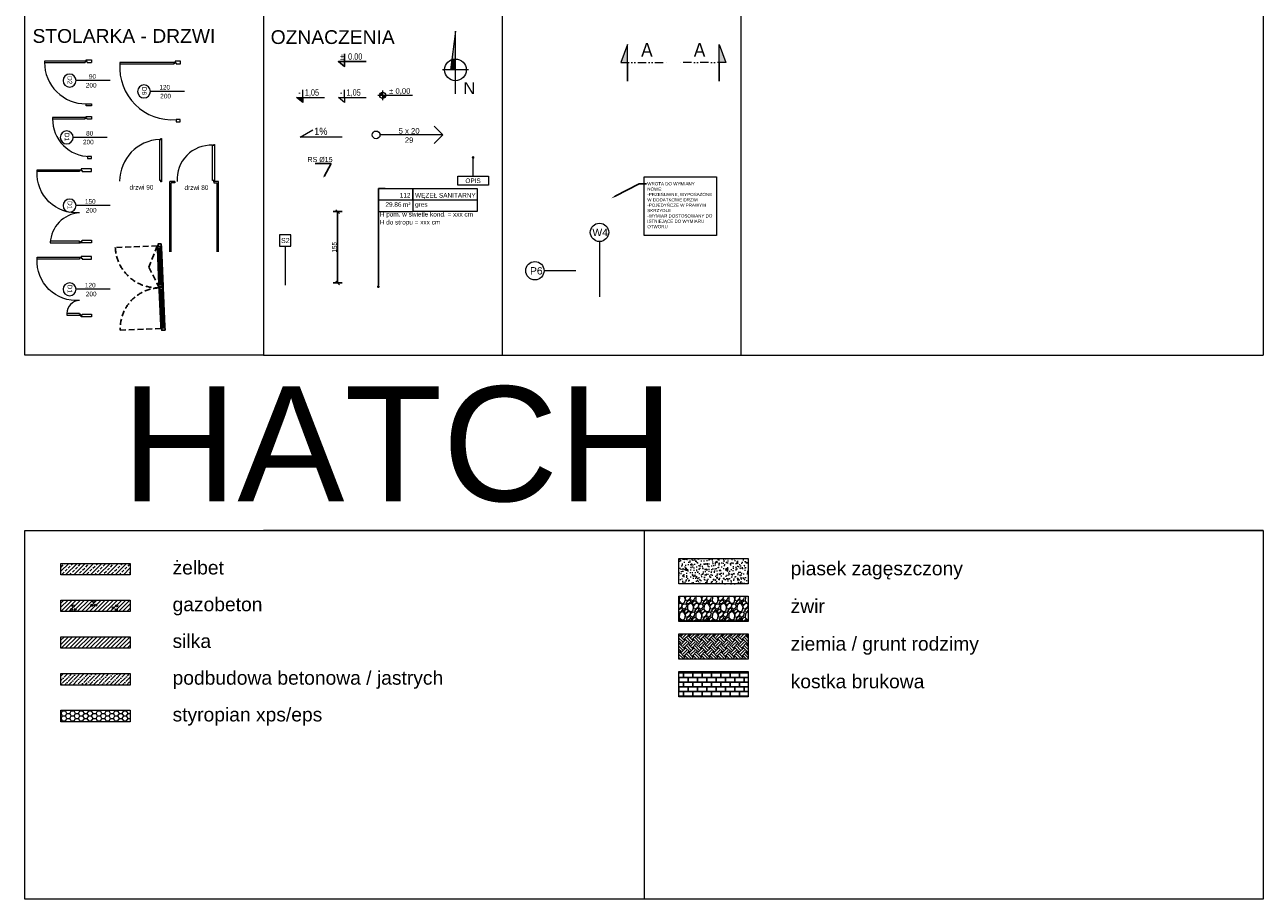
# Model space of a CAD drawing. Header units: millimetres. Extents: x -2720 to 125583, y -8970 to 34912.
# Tile 7 of 105: x -502 to 2195, y -2127 to -223. Entities that reach past the tile are written whole.
import ezdxf
from ezdxf import colors
from ezdxf.entities.mleader import LeaderData, LeaderLine
from ezdxf.enums import TextEntityAlignment as Align
from ezdxf.math import Vec2, Vec3

# ---------------------------------------------------------------- set-up
doc = ezdxf.new("R2010")
doc.units = ezdxf.units.MM
doc.linetypes.add('1KS_2KP-50', pattern=[37.05, 12, 6, -6.35, 0, -6.35, 0, -6.35])
doc.linetypes.add('DASHED', pattern=[19.05, 12.7, -6.35])
for name, color, linetype in [('A.ST.WI3', 4, 'Continuous'), ('A.ST.WI4', 8, 'DASHED'), ('A.ST.WI5', 5, 'Continuous')]:
    doc.layers.add(name, color=color, linetype=linetype)
doc.layers.add('A_HATCH', color=7, linetype='Continuous', lineweight=5, true_color=0x999999)
for name, color, linetype, lineweight in [('A_LINIA PRZEKROJOWA', 223, '1KS_2KP-50', 15), ('A_OPISY', 40, 'Continuous', 9), ('A_WIDOK', 141, 'Continuous', 13)]:
    doc.layers.add(name, color=color, linetype=linetype, lineweight=lineweight)
doc.styles.add('APLUS', font='arial.ttf', dxfattribs={"width": 0.6})
doc.styles.add('ARIAL', font='arial.ttf')
doc.styles.add('DEMIURG_100_etykiety', font='arial.ttf', dxfattribs={"width": 0.9, "height": 30})
doc.styles.add('MPP_opisy_1-100', font='romans.shx', dxfattribs={"width": 0.6, "height": 25})
doc.styles.get("Standard").update_dxf_attribs({"font": 'arial.ttf'})
doc.styles.add('Tytuł', font='arial.ttf', dxfattribs={"height": 100})
doc.dimstyles.new('1 do 100', dxfattribs={"dimtxt": 10, "dimasz": 8, "dimexe": 10, "dimexo": 10, "dimgap": 2, "dimtad": 1, "dimdec": 0, "dimtxsty": 'Standard', "dimblk": 'OBLIQUE', "dimcen": 2.5, "dimadec": 0, "dimazin": 0, "dimtfac": 1, "dimtdec": 0, "dimtmove": 0, "dimatfit": 3, "dimldrblk": 'OBLIQUE', "dimfxl": 10, "dimfxlon": 1, "dimarcsym": 0})
pattern_1 = [(45, (-3106.172, -2431.7614), (-4.490128, 4.490128), [])]

# ---------------------------------------------------------------- blocks, each defined once
blk = doc.blocks.new('linia przekroju')
at = {"linetype": 'Continuous', "lineweight": 5}
h = blk.add_hatch(color=256, dxfattribs=at)
h.dxf.hatch_style = 1
h.paths.add_polyline_path([(0, -40.5), (0, 39.3), (14.4, 0), (0, 0)])
at = {"linetype": 'Continuous'}
blk.add_lwpolyline([(0, -40.5), (0, 39.3), (14.4, 0), (0, 0)], close=True, dxfattribs=at)
blk.add_lwpolyline([(14.4, 0), (-87.6, -0.1)])
at = {"linetype": 'Continuous', "style": 'DEMIURG_100_etykiety', "width": 0.9, "flags": 8}
blk.add_attdef('NR_PRZEKROJU', (-55.1, 12.6), '', height=30, dxfattribs=at)
blk = doc.blocks.new('*U8')
blk.add_hatch(color=256).paths.add_polyline_path([(0, 0.153), (-0.198, 0.153), (0, 0)])
blk.add_line((0, 0.153), (0, 0.4))
blk.add_lwpolyline([(0, 0.153), (0, 0), (-0.198, 0.153), (0.685, 0.153)])
at = {"style": 'APLUS', "width": 0.8}
blk.add_attdef('%%P_0.00', text='', height=0.2, dxfattribs=at).set_placement((-0.146, 0.153), align=Align.BOTTOM_LEFT)
blk = doc.blocks.new('*U28')
h = blk.add_hatch(color=256)
h.dxf.hatch_style = 1
edge = h.paths.add_edge_path()
edge.add_arc((0, 8.6), 3, 540, 900)
blk.add_line((0, -32), (0, 8.6))
blk.add_lwpolyline([(-33.3, -32), (33.2, -32), (33.2, -51.6), (-33.3, -51.6)], close=True)
blk.add_attdef('NAZWA_ŚCIANY', text='', height=10).set_placement((0, -42.1), align=Align.MIDDLE)
blk = doc.blocks.new('_Oblique')
at = {"color": 0, "linetype": 'ByBlock', "lineweight": -2}
blk.add_line((-0.5, -0.5), (0.5, 0.5), dxfattribs=at)
blk = doc.blocks.new('*D9')
at = {"layer": 'A_OPISY', "color": 0, "lineweight": -2, "transparency": 16777216}
for p, q in [((189.1, -629.7), (169.1, -629.7)), ((179.1, -629.7), (179.1, -785.1)), ((189.1, -785.1), (169.1, -785.1))]:
    blk.add_line(p, q, dxfattribs=at)
at = {"layer": 'Defpoints', "color": 0, "transparency": 16777216}
for p in [(213.8, -629.7), (179.1, -785.1), (221.7, -785.1)]:
    blk.add_point(p, dxfattribs=at)
at = {"layer": 'A_OPISY', "color": 0, "lineweight": -2, "transparency": 16777216, "xscale": 8, "yscale": 8, "zscale": 8}
for p, rotation in [((179.1, -629.7), 90), ((179.1, -785.1), 270)]:
    blk.add_blockref('_Oblique', p, dxfattribs=dict(at, rotation=rotation))
at = {"layer": 'A_OPISY', "color": 0, "transparency": 16777216, "insert": (172, -707.4), "char_height": 10, "attachment_point": 5, "rotation": 90}
blk.add_mtext('155', dxfattribs=at)
blk = doc.blocks.new('mpp_pochylnia1')
at = {"layer": 'A_OPISY'}
blk.add_lwpolyline([(82.5, 0), (-9.2, 0), (18.8, 16.2)], dxfattribs=at)
blk.add_lwpolyline([(82.5, 0), (-9.2, 0), (18.8, 16.2)], dxfattribs=at)
at = {"layer": 'A_OPISY', "style": 'MPP_opisy_1-100', "width": 0.6}
blk.add_attdef('%', (23.4, 4.7), '', height=25, dxfattribs=at)
blk = doc.blocks.new('*U10')
blk.add_line((0, 0.153), (0, 0.4))
blk.add_lwpolyline([(0, 0.153), (0, 0), (-0.198, 0.153), (0.685, 0.153)])
at = {"style": 'APLUS', "width": 0.8}
blk.add_attdef('%%P_0.00', text='', height=0.2, dxfattribs=at).set_placement((-0.146, 0.153), align=Align.BOTTOM_LEFT)
blk = doc.blocks.new('*U592')
at = {"color": 0}
for p, q in [((-2.6, -4.4), (-4.1, -4.4)), ((-4.1, -4.4), (-4.1, -6)), ((0, -4), (-2, -4)), ((0, -6), (0, -4))]:
    blk.add_line(p, q, dxfattribs=at)
for points in [[(-2, -4), (-2, 0), (10, 0), (10, -6)], [(-2.6, -2.9), (-92.6, -2.9), (-92.6, -6), (-4.1, -6)], [(-2.6, -4.4), (-2.6, -2.9)], [(0, -6), (10, -6)], [(10, -100.7), (-2, -100.7), (-2, -96), (10, -96), (10, -100.7)]]:
    blk.add_lwpolyline(points, dxfattribs=at)
blk.add_arc((-2.6, -6), 90, 179.9989, 270.3548, dxfattribs=at)
blk = doc.blocks.new('WARTOŚĆ')
at = {"layer": 'A_OPISY', "color": 144}
blk.add_line((0, 0), (0, 74), dxfattribs=at)
blk.add_circle((0, 88.1), 14.1, dxfattribs=at)
blk.add_attdef('OZ', (-10, 82.4), '', height=10, dxfattribs=at)
for tag, p in [('S', (-4, 32.6)), ('H', (15.1, 32.6))]:
    blk.add_attdef(tag, p, '', height=10, rotation=90, dxfattribs=at)
blk = doc.blocks.new('*U74')
for p, q in [((-2.5, 2.1), (-2.5, 78.9)), ((-2.5, 78.9), (0, 78.9)), ((0, 78.9), (0, 80.9)), ((0, 80.9), (1.4, 80.9)), ((1.4, 80.9), (1.4, 1.4)), ((0, 2.1), (-2.5, 2.1)), ((-1.3, 0.7), (2.7, 0.7)), ((0, 1.4), (0, 2.1)), ((1.4, 1.4), (0, 1.4)), ((1.4, 1.4), (0, 1.4)), ((0.7, -1.3), (0.7, 2.7))]:
    blk.add_line(p, q)
blk.add_circle((0.7, 0.7), 0.698)
blk.add_arc((-6.2, 5.1), 73.9, 87.1013, 183.9321)
blk = doc.blocks.new('*U71')
for points in [[(98882.7, -13884.5), (98877.1, -13884.5), (98877.1, -13907), (98880.8, -13907), (98880.8, -13905.2), (98882.7, -13905.2)], [(99032.7, -13884.5), (99038.3, -13884.5), (99038.3, -13907), (99034.6, -13907), (99034.6, -13905.2), (99032.7, -13905.2)], [(98880.8, -13908.9), (98880.8, -13908.9), (98880.8, -13910.7), (98882.7, -13910.7), (98882.7, -14003.2), (98878.9, -14003.2), (98878.9, -13908.9)], [(99036.4, -13908.9), (99036.4, -13908.9), (99036.4, -13910.7), (99034.6, -13910.7), (99034.6, -13974.7), (99038.3, -13974.7), (99038.3, -13908.9)]]:
    blk.add_lwpolyline(points, close=True)
for points in [[(98972.7, -13911, -0.456519), (98882.7, -14003.2)], [(98972.7, -13911, 0.381137), (99038.3, -13974.7)]]:
    blk.add_lwpolyline(points, format="xyb")
blk = doc.blocks.new('schody strzałka1')
at = {"layer": 'A_OPISY'}
for q in [(-136.6, 0), (-18.5, 18.8), (-18.5, -18.8)]:
    blk.add_line((0, 0), q, dxfattribs=at)
blk.add_circle((-145, 0), 8.43, dxfattribs=at)
blk = doc.blocks.new('*U27')
at = {"lineweight": 5}
for p, q in [((-75, -25), (-75, 25)), ((-75, 25), (0, 25)), ((0, 0), (0, 25)), ((0, 25), (140, 25)), ((140, 25), (140, -25)), ((-75, -25), (0, -25)), ((140, -25), (0, -25))]:
    blk.add_line(p, q, dxfattribs=at)
at = {"lineweight": 5, "ltscale": 18.5}
for p, q in [((-75, 0), (140, 0)), ((0, 25), (0, -25))]:
    blk.add_line(p, q, dxfattribs=at)
at = {"lineweight": 5, "ltscale": 18.5, "insert": (-5, -10.4), "char_height": 10, "attachment_point": 6, "style": 'ARIAL'}
blk.add_mtext('\\A1;m²', dxfattribs=at)
at = {"lineweight": 5, "style": 'ARIAL'}
blk.add_attdef('1NR', text='', height=10, dxfattribs=at).set_placement((-5, 5), align=Align.RIGHT)
blk.add_attdef('2POM', (5, 5), '', height=10, dxfattribs=at)
blk.add_attdef('4PL2', text='', height=10, dxfattribs=at).set_placement((-24.6, -5), align=Align.TOP_RIGHT)
blk.add_attdef('3POS', text='', height=10, dxfattribs=at).set_placement((5, -5), align=Align.TOP_LEFT)
blk = doc.blocks.new('_Dot')
at = {"color": 0, "linetype": 'ByBlock', "lineweight": -2}
blk.add_line((-0.5, 0), (-1, 0), dxfattribs=at)
at = {"color": 0, "linetype": 'ByBlock', "const_width": 0.5}
blk.add_lwpolyline([(-0.25, 0, 1), (0.25, 0, 1)], format="xyb", close=True, dxfattribs=at)
blk = doc.blocks.new('gazo bet')
at = {"layer": 'A_HATCH'}
for centre in [(-1.31, -0.02), (0.56, 0.99), (0.58, -0.99)]:
    blk.add_circle(centre, 0.559, dxfattribs=at)
blk = doc.blocks.new('*U69')
for points in [[(-12, 0), (0, 0), (0, -6), (-10, -6), (-10, -4), (-12, -4)], [(0, -87), (-9.3, -87), (-9.3, -91.7), (0, -91.7)]]:
    blk.add_lwpolyline(points, close=True)
blk.add_lwpolyline([(-14.1, -5.1), (-14.1, -3.5), (-12.6, -3.5), (-12.6, -1.9), (-85.1, -1.9), (-85.1, -5.1), (-14.1, -5.1)])
at = {"lineweight": 13}
blk.add_arc((-4, -6), 81, 179.3385, 269.9973, dxfattribs=at)
blk = doc.blocks.new('drzwi 120')
for points in [[(0, -5.6), (0, 0), (-22.5, 0), (-22.5, -3.8), (-20.6, -3.8), (-20.6, -5.6)], [(-24.3, -3.7), (-24.3, -3.7), (-26.2, -3.7), (-26.2, -5.6), (-118.7, -5.6), (-118.7, -1.8), (-24.3, -1.8)], [(-24.3, -125.6), (-24.3, -125.6), (-26.2, -125.6), (-26.2, -123.8), (-54.3, -123.8), (-54.3, -127.5), (-24.3, -127.5)], [(0, -125.6), (0, -131.2), (-22.5, -131.2), (-22.5, -127.5), (-20.6, -127.5), (-20.6, -125.6)]]:
    blk.add_lwpolyline(points, close=True)
for points in [[(-26.4, -95.6, -0.456519), (-118.7, -5.6)], [(-26.4, -95.6, 0.387979), (-54.3, -123.8)]]:
    blk.add_lwpolyline(points, format="xyb")
blk = doc.blocks.new('*U73')
for points in [[(0, 0), (0, -12), (4, -12), (4, -10), (6, -10), (6, 0)], [(4.4, -12.6), (2.9, -12.6), (2.9, -132.6), (6, -132.6), (6, -14.1), (4.4, -14.1)], [(127.3, -0.8), (127.3, -10.1), (132, -10.1), (132, -0.8)]]:
    blk.add_lwpolyline(points, close=True)
blk.add_arc((13.6, -18.7), 114.1, 266.1809, 4.323)
blk = doc.blocks.new('*U76')
for p, q in [((-3.2, 1.4), (-3.3, 91)), ((-3.3, 91), (-0.8, 91)), ((-0.8, 91), (-0.8, 93)), ((-0.8, 93), (0.6, 93)), ((0.6, 93), (0.7, 0.7)), ((-0.7, 1.4), (-3.2, 1.4)), ((-2, 0), (2, 0)), ((-0.7, 0.7), (-0.7, 1.4)), ((0.7, 0.7), (-0.7, 0.7)), ((0.7, 0.7), (-0.7, 0.7)), ((0, -2), (0, 2))]:
    blk.add_line(p, q)
blk.add_circle((0, 0), 0.698)
blk.add_arc((0.3, 0), 91, 92.2948, 180)
blk = doc.blocks.new('ok-ramiak2')
at = {"layer": 'A.ST.WI3'}
for points in [[(-5.7, -4.7), (-5.2, -7), (1.3, -7), (1.3, -2), (-0.4, -2), (-0.4, 0), (-5.2, 0), (-5.2, 0), (-5.7, -2.3), (-3.7, -2.3), (-3.7, -4.7)], [(8.3, -4.7), (7.8, -7), (1.8, -7), (1.8, -2), (0, -2), (0, 0), (7.8, 0), (7.8, 0), (8.3, -2.3), (6.3, -2.3), (6.3, -4.7)], [(3.8, -7), (3.3, -9), (-0.7, -9), (-1.2, -7)]]:
    blk.add_lwpolyline(points, close=True, dxfattribs=at)
blk.add_lwpolyline([(1.3, -3.5), (1.3, -5.5)], dxfattribs=at)
blk = doc.blocks.new('ok-ramiak1')
at = {"layer": 'A.ST.WI3'}
blk.add_lwpolyline([(0, 0), (8, 0), (8, 2), (5.3, 2), (5.3, 7), (0, 7), (0, 0)], dxfattribs=at)
blk.add_lwpolyline([(11, 4.3), (10.5, 2), (5.3, 2), (5.3, 7), (3.9, 7), (3.9, 9), (10.5, 9), (10.5, 9), (11, 6.7), (9, 6.7), (9, 4.3)], close=True, dxfattribs=at)
blk = doc.blocks.new('OB04')
at = {"layer": 'A.ST.WI4'}
for points in [[(4.9, -16), (4.9, 72.4)], [(185.1, -16), (185.1, 75.4)], [(185.1, -16), (139.4, 4), (93.7, -16)]]:
    blk.add_lwpolyline(points, dxfattribs=at)
for centre, radius, start, end in [((4.9, -16), 88.4, 0, 90), ((185.1, -16), 91.4, 90, 180)]:
    blk.add_arc(centre, radius, start, end, dxfattribs=at)
at = {"layer": 'A.ST.WI5'}
for p, q in [((93, -25), (9, -25)), ((97, -25), (181, -25))]:
    blk.add_line(p, q, dxfattribs=at)
for points in [[(88.5, -16), (11.5, -16)], [(88.5, -23), (11.5, -23)], [(12, -18.3), (88, -18.3)], [(12, -20.7), (88, -20.7)], [(178.5, -16), (101.5, -16)], [(178.5, -23), (101.5, -23)], [(102, -18.3), (178, -18.3)], [(102, -20.7), (180, -20.7)]]:
    blk.add_lwpolyline(points, dxfattribs=at)
at = {"layer": 'A.ST.WI3', "rotation": 359.9999998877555}
for name, p in [('ok-ramiak1', (1, -25)), ('ok-ramiak2', (93.7, -16))]:
    blk.add_blockref(name, p, dxfattribs=at)
at = {"layer": 'A.ST.WI3', "xscale": -1, "rotation": 1.122444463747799e-07}
blk.add_blockref('ok-ramiak1', (189, -25), dxfattribs=at)
blk = doc.blocks.new('rzedna')
at = {"layer": 'A_OPISY', "transparency": 33554687}
h = blk.add_hatch(color=256, dxfattribs=at)
h.dxf.hatch_style = 1
h.paths.add_polyline_path([(3316.7, 2005.7, 0.414214), (3310.1, 1999), (3316.7, 1999)])
h.paths.add_polyline_path([(3323.4, 1999), (3316.7, 1999), (3316.7, 1992.3, 0.414214)])
for p, q in [((3306.1, 1999), (3381.7, 1999)), ((3316.7, 2009.6), (3316.7, 1988.4))]:
    blk.add_line(p, q, dxfattribs=at)
blk.add_circle((3316.7, 1999), 6.68, dxfattribs=at)

msp = doc.modelspace()

# ---------------------------------------------------------------- hatches: boundary and pattern name
at = {"layer": 'A_OPISY'}
msp.add_hatch(color=256, dxfattribs=at).paths.add_polyline_path([(427.72, -298.78, -0.0853987), (435.61, -297.43), (435.61, -236.66)])
h = msp.add_hatch(color=256, dxfattribs=at)
edge = h.paths.add_edge_path()
edge.add_line((424.89, -321), (435.61, -321.04))
edge.add_line((435.61, -321.04), (435.61, -297.43))
edge.add_arc((450.06, -542.04), 245.04, -626.61929, -624.79201)
edge.add_line((427.81, -298.01), (424.89, -321))
h = msp.add_hatch(dxfattribs=at)
h.set_pattern_fill('ANSI33', color=256, scale=2)
h.set_pattern_definition([(45, (-3106.172, -2191.761), (-8.980256, 8.980256), []), (45, (-3097.192, -2191.761), (-8.980256, 8.980256), [6.35, -3.175])])
h.paths.add_polyline_path([(-272.63, -1420.68), (-272.63, -1395.69), (-423.6, -1395.68), (-423.6, -1420.68)])
h = msp.add_hatch(dxfattribs=at)
h.set_pattern_fill('AR-CONC', color=256, scale=0.1, angle=45)
h.set_pattern_definition([(95, (-3039.768, -2375.465), (14.009465, 11.75534), [1.905, -20.955]), (40, (-3039.768, -2375.465), (-16.001845, 11.01767), [1.524, -16.76406]), (145.45144, (-3038.6, -2374.485), (-1.99238, 22.77301), [1.619, -17.809024]), (91.1842, (-3043.36, -2371.873), (22.14102, 16.19534), [2.8575, -31.4325]), (141.63556, (-3041.515, -2370.523), (-0.70866, 34.28268), [2.4285, -26.71356]), (36.18415, (-3043.36, -2371.873), (-0.70866, 34.28268), [2.286, -25.14597]), (66, (-3040.666, -2370.975), (17.952, 3.489515), [1.905, -20.955]), (11, (-3040.666, -2370.975), (-8.65399, 17.39412), [1.524, -16.764]), (116.45145, (-3039.17, -2370.684), (9.298005, 20.883634), [1.619, -17.80899]), (82.5, (-3039.768, -2375.465), (-5.760547, 6.197341), [0, -16.5608, 0, -17.018, 0, -16.8275]), (52.5, (-3039.768, -2375.465), (-2.358973, 11.8087), [0, -9.7028, 0, -16.1798, 0, -6.4135]), (12.5, (-3043.773, -2379.47), (9.992786, 9.18262), [0, -6.35, 0, -19.812, 0, -26.289]), (2.5, (-3045.569, -2381.266), (8.67639, 12.27224), [0, -8.255, 0, -13.1572, 0, -18.669])])
h.paths.add_polyline_path([(1073.44, -1440.19), (1073.44, -1385.2), (922.47, -1385.18), (922.47, -1440.19)])
h = msp.add_hatch(dxfattribs=at)
h.set_pattern_fill('ANSI31', color=256, scale=2)
h.set_pattern_definition(pattern_1)
h.paths.add_polyline_path([(-272.63, -1500.68), (-272.63, -1475.69), (-423.6, -1475.68), (-423.6, -1500.68)])
h = msp.add_hatch(dxfattribs=at)
h.set_pattern_fill('GRAVEL', color=256, angle=45)
h.set_pattern_definition([(273.01279, (-1765.1287, -1925.093), (17.9605122, -305.3287081), [3.41721, -338.30484]), (229.96974, (-1764.9491, -1928.5055), (197.56563356, 233.4866601), [5.86405, -580.54049]), (177.51045, (-1768.7208, -1932.9956), (377.1707571, -17.9605121), [4.13482, -409.34723]), (312.27369, (-1771.2353, -1944.4904), (-341.24973256, 377.1707571), [5.34005, -528.66437]), (337.833654, (-1767.6432, -1948.4417), (-305.3287081, 125.7235857), [5.23634, -518.39808]), (42.27369, (-1762.7939, -1950.4173), (-377.1707571, -341.24973256), [5.34005, -528.66437]), (82.69424, (-1758.8426, -1946.8252), (-53.8815367, -413.09178157), [7.06194, -699.13115]), (117.25533, (-1757.9445, -1939.8206), (-269.4076836, 520.85485505), [6.6672, -660.05257]), (166.429566, (-1760.9978, -1933.8937), (-377.1707571, 89.8025612), [5.35813, -530.45546]), (220.23636, (-1766.2064, -1932.6364), (215.526147, 179.6051224), [6.11713, -299.73937]), (267.397438, (-1770.8761, -1936.5877), (-17.96051223, -413.09178157), [7.91078, -783.16773]), (183.814075, (-1753.2748, -1926.889), (-233.4866591, -17.9605122), [2.70005, -267.30566]), (216.469234, (-1755.9689, -1927.0687), (269.4076836, 197.5656347), [5.13682, -508.54639]), (270, (-1760.1, -1930.122), (17.96051, -17.96051), [3.5921, -32.32893]), (248.19859, (-1763.5123, -1929.224), (53.8815367, 125.7235857), [1.93441, -191.50622]), (336.80141, (-1764.2307, -1931.02), (-71.842049, 35.9210245), [2.73566, -134.04753]), (75.96376, (-1761.7162, -1932.0976), (17.960512, 89.802561), [4.4432, -143.66298]), (206.56505, (-1760.639, -1927.787), (53.881537, 17.960512), [3.21287, -77.10898]), (61.38954, (-1774.6478, -1941.4371), (125.7235857, 233.48665915), [4.50088, -445.58827]), (115.346176, (-1772.4926, -1937.4858), (125.7235857, -269.4076836), [3.77599, -373.82216]), (338.19859, (-1764.2307, -1924.195), (-125.7235857, 53.8815367), [3.8688, -189.57184]), (28.61046, (-1760.6386, -1925.6318), (-233.48665914, -125.7235857), [4.50088, -445.58827]), (24.44395, (-1763.5123, -1952.5726), (-125.7235857, -53.8815367), [4.34035, -212.67734]), (339.77514, (-1759.561, -1950.7765), (-287.3681959, 107.7630733), [3.63672, -360.03593]), (111.80141, (-1746.0906, -1941.976), (-53.8815367, 125.7235857), [3.8688, -189.57184]), (62.354025, (-1747.5274, -1938.3838), (-161.64461016, -305.3287081), [4.25783, -421.52376]), (114.44395, (-1754.8913, -1950.7765), (53.8815367, -125.7235857), [2.17018, -214.84752]), (146.30993, (-1747.168, -1943.0535), (-89.802561, 53.881537), [1.29515, -128.21995]), (210.96376, (-1748.246, -1942.335), (71.842049, 35.921024), [5.23634, -99.49055]), (231.009006, (-1752.736, -1945.0292), (161.64461017, 197.5656347), [4.85267, -480.41365]), (348.69007, (-1760.1, -1933.714), (-53.881537, 17.960512), [3.66324, -87.91776]), (38.157227, (-1756.5077, -1934.4325), (341.2497326, 269.40768365), [6.39557, -633.16009]), (105.9454, (-1751.4788, -1930.4812), (53.8815367, -197.5656347), [2.61508, -258.89392]), (135, (-1752.197, -1927.967), (-35.92102, 0), [1.524, -23.876]), (165.25644, (-1753.634, -1944.8496), (197.5656347, -53.8815367), [3.52867, -349.3394]), (93.01279, (-1757.0465, -1943.9515), (-17.9605122, 305.3287081), [6.83443, -334.88762]), (45, (-1757.406, -1937.127), (0, 35.92102), [6.604, -18.796]), (10.304846, (-1752.736, -1932.4568), (305.3287081, 53.8815369), [4.0161, -397.59317]), (299.0546, (-1748.7847, -1931.7384), (53.8815367, -89.802561), [3.6983, -181.2165]), (252.645975, (-1746.9886, -1934.9713), (-161.6446102, -520.854855), [6.02145, -596.12464]), (220.42608, (-1748.7847, -1940.7187), (-251.4471714, -215.5261469), [6.3703, -630.65846])])
h.paths.add_polyline_path([(1073.44, -1522.17), (1073.44, -1467.18), (922.47, -1467.17), (922.47, -1522.17)])
h = msp.add_hatch(dxfattribs=at)
h.set_pattern_fill('ANSI31', color=256, scale=2)
h.set_pattern_definition(pattern_1)
h.paths.add_polyline_path([(-272.63, -1580.68), (-272.63, -1555.69), (-423.6, -1555.68), (-423.6, -1580.68)])
h = msp.add_hatch(dxfattribs=at)
h.set_pattern_fill('EARTH', color=256, scale=2, angle=45)
h.set_pattern_definition([(45, (-1760.1, -1955.985), (0, 17.96051), [12.7, -12.7]), (45, (-1763.467, -1952.617), (0, 17.96051), [12.7, -12.7]), (45, (-1766.835, -1949.25), (0, 17.96051), [12.7, -12.7]), (135, (-1766.835, -1947.005), (-17.96051, 0), [12.7, -12.7]), (135, (-1763.467, -1943.637), (-17.96051, 0), [12.7, -12.7]), (135, (-1760.1, -1940.27), (-17.96051, 0), [12.7, -12.7])])
h.paths.add_polyline_path([(1073.44, -1604.15), (1073.44, -1549.16), (922.47, -1549.15), (922.47, -1604.15)])
h = msp.add_hatch(dxfattribs=at)
h.set_pattern_fill('ANSI36', color=256, scale=2)
h.set_pattern_definition([(45, (-3106.172, -2411.4617), (3.367596, 12.347852), [15.875, -3.175, 0, -3.175])])
h.paths.add_polyline_path([(-272.63, -1660.68), (-272.63, -1635.69), (-423.6, -1635.68), (-423.6, -1660.68)])
h = msp.add_hatch(dxfattribs=at)
h.set_pattern_fill('AR-B816C', color=256, scale=0.05)
h.set_pattern_definition([(0, (-3039.768, -2375.465), (10.16, 10.16), [19.84375, -0.47625]), (0, (-3049.928, -2374.989), (10.16, 10.16), [19.84375, -0.47625]), (90, (-3039.768, -2375.465), (-10.16, 10.16), [-10.63625, 9.68375]), (90, (-3040.244, -2375.465), (-10.16, 10.16), [-10.63625, 9.68375])])
h.paths.add_polyline_path([(1073.44, -1686.14), (1073.44, -1631.14), (922.47, -1631.13), (922.47, -1686.13)])
h = msp.add_hatch(dxfattribs=at)
h.set_pattern_fill('HONEY', color=256, scale=2)
h.set_pattern_definition([(0, (-3106.172, -2431.7614), (9.525, 5.499261), [6.35, -12.7]), (120, (-3106.172, -2431.7614), (-9.525, 5.499261), [6.35, -12.7]), (60, (-3106.172, -2431.7614), (2e-08, 10.998523), [-12.7, 6.35])])
h.paths.add_polyline_path([(-272.63, -1740.68), (-272.63, -1715.69), (-423.6, -1715.68), (-423.6, -1740.68)])

# ---------------------------------------------------------------- linework, layer by layer
msp.add_line((194.23, -303.05), (194.23, -286.1))
msp.add_lwpolyline([(194.23, -303.05), (194.23, -313.57), (180.63, -303.05), (241.29, -303.05)])
for p, q in [((537.67, 408.89), (537.67, -942.48)), ((435.61, -236.66), (424.89, -321)), ((435.61, -373.25), (435.61, -236.66)), ((464.06, -321.04), (407.16, -321.04)), ((-186.1, -717.27), (-186.1, -564.27)), ((-175.59, -564.27), (-186.1, -564.27)), ((-175.59, -564.27), (-175.59, -567.27)), ((-90.61, -564.27), (-90.61, -567.27)), ((-80.1, -564.27), (-90.61, -564.27)), ((-80.1, -717.27), (-80.1, -564.27)), ((-183.1, -717.27), (-183.1, -567.27)), ((-183.1, -717.27), (-183.1, -567.27)), ((-175.59, -567.27), (-183.1, -567.27)), ((-90.61, -567.27), (-83.1, -567.27)), ((-83.1, -717.27), (-83.1, -567.27)), ((-80.1, -717.27), (-80.1, -567.27)), ((749.35, -694.92, 0), (749.35, -815.67, 0)), ((64.63, -705.29), (64.63, -789.75)), ((697.79, -758.49, 0), (628.58, -758.49, 0)), ((2194.78, -1324.36), (17.71, -1324.36)), ((846.27, -1324.36), (846.27, -2127.07))]:
    msp.add_line(p, q, dxfattribs=at)
for points in [[(17.71, -942.48), (-502.24, -942.48), (-502.24, 408.89), (17.71, 408.89)], [(846.71, -554.05), (1003.98, -554.05), (1003.98, -681.64), (846.71, -681.64)], [(52.13, -705.29), (77.13, -705.29), (77.13, -680.29), (52.13, -680.29)], [(2194.78, -2127.07), (-502.24, -2127.07), (-502.24, -1324.36), (2194.78, -1324.36)], [(-272.63, -1395.68), (-272.63, -1420.68), (-423.6, -1420.68), (-423.6, -1395.68)], [(1073.44, -1385.19), (1073.44, -1440.19), (922.47, -1440.19), (922.47, -1385.19)], [(-272.63, -1475.68), (-272.63, -1500.68), (-423.6, -1500.68), (-423.6, -1475.68)], [(1073.44, -1467.17), (1073.44, -1522.17), (922.47, -1522.17), (922.47, -1467.17)], [(-272.63, -1555.68), (-272.63, -1580.68), (-423.6, -1580.68), (-423.6, -1555.68)], [(1073.44, -1549.15), (1073.44, -1604.15), (922.47, -1604.15), (922.47, -1549.15)], [(-272.63, -1635.68), (-272.63, -1660.68), (-423.6, -1660.68), (-423.6, -1635.68)], [(1073.44, -1631.13), (1073.44, -1686.13), (922.47, -1686.13), (922.47, -1631.13)], [(-272.63, -1715.68), (-272.63, -1740.68), (-423.6, -1740.68), (-423.6, -1715.68)]]:
    msp.add_lwpolyline(points, close=True, dxfattribs=at)
for points in [[(17.71, 408.89), (17.71, -942.48), (2194.78, -942.48)], [(1057.63, -942.48), (1057.63, 408.89)], [(2194.78, 408.89), (2194.78, -942.48)]]:
    msp.add_lwpolyline(points, dxfattribs=at)
for centre, radius in [((435.61, -321.04), 23.61), ((749.35, -674.92, 0), 20), ((608.58, -758.49, 0), 20)]:
    msp.add_circle(centre, radius, dxfattribs=at)

# ---------------------------------------------------------------- block references
at = {"layer": 'A_LINIA PRZEKROJOWA'}
ref = msp.add_blockref('linia przekroju', (810.06, -305.17), dxfattribs=dict(at, xscale=-1))
ref.add_attrib('NR_PRZEKROJU', 'A', dxfattribs={"layer": '0', "linetype": 'Continuous', "height": 30, "style": 'DEMIURG_100_etykiety', "width": 0.9}).set_placement((839.99, -301.49), align=Align.BOTTOM_LEFT)
ref = msp.add_blockref('linia przekroju', (1009.79, -305.17), dxfattribs=at)
ref.add_attrib('NR_PRZEKROJU', 'A', dxfattribs={"layer": '0', "linetype": 'Continuous', "height": 30, "style": 'DEMIURG_100_etykiety', "width": 0.9}).set_placement((954.71, -301.49), align=Align.BOTTOM_LEFT)
at = {"layer": 'A_OPISY'}
for name, p in [('*U592', (-366.65, -299.04)), ('*U69', (-356.65, -422.7)), ('schody strzałka1', (407.86, -462.66)), ('*U76', (-205.04, -563.54)), ('*U74', (-90.61, -564.27)), ('drzwi 120', (-356.65, -727.48))]:
    msp.add_blockref(name, p, dxfattribs=at)
for name, p, rotation in [('*U73', (-162.76, -302.04), 270), ('*U71', (13527.89, 98340.42), 270), ('OB04', (-221.71, -889.77), 92.47301958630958)]:
    msp.add_blockref(name, p, dxfattribs=dict(at, rotation=rotation))
at = {"layer": 'A_OPISY', "ltscale": 20}
ref = msp.add_blockref('WARTOŚĆ', (-316.58, -344.47), dxfattribs=dict(at, xscale=-1, rotation=90))
ref.add_attrib('S', '90', (-362.49, -340.44), dxfattribs={"height": 10})
ref.add_attrib('H', '200', (-369.25, -359.57), dxfattribs={"height": 10})
ref.add_attrib('OZ', 'D2', (-409.04, -334.48), dxfattribs={"height": 10, "rotation": 270})
at = {"layer": 'A_OPISY'}
ref = msp.add_blockref('WARTOŚĆ', (-154.55, -368.04), dxfattribs=dict(at, xscale=-1, rotation=90))
ref.add_attrib('S', '120', (-209.17, -364.01), dxfattribs={"height": 10})
ref.add_attrib('H', '200', (-207.22, -383.14), dxfattribs={"height": 10})
ref.add_attrib('OZ', 'D6', (-246.84, -358.05), dxfattribs={"height": 10, "rotation": 270})
at = {"layer": 'A_OPISY', "transparency": 33554687, "xscale": 68.67492864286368, "yscale": 68.67492864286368, "zscale": 68.67492864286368, "rotation": 1.435389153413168e-05}
for name, p in [('*U8', (103.42, -391.79)), ('*U10', (194.23, -391.79))]:
    msp.add_blockref(name, p, dxfattribs=at).add_auto_attribs({'%%P_0.00': '-  1,05'})
at = {"layer": 'A_OPISY', "ltscale": 20}
ref = msp.add_blockref('WARTOŚĆ', (-322.75, -468.13), dxfattribs=dict(at, xscale=-1, rotation=90))
ref.add_attrib('S', '80', (-368.64, -464.1), dxfattribs={"height": 10})
ref.add_attrib('H', '200', (-375.42, -483.23), dxfattribs={"height": 10})
ref.add_attrib('OZ', 'D1', (-415.21, -458.14), dxfattribs={"height": 10, "rotation": 270})
at = {"layer": 'A_OPISY'}
ref = msp.add_blockref('mpp_pochylnia1', (106.44, -467.6), dxfattribs=at)
ref.add_attrib('%', '1%', (127.96, -462.93), dxfattribs={"layer": '0', "height": 16, "style": 'ARIAL', "width": 0.9})
for name, p, values in [('*U28', (474.07, -520.41), {'NAZWA_ŚCIANY': 'OPIS'}), ('*U27', (342.73, -604.2, -10.18), {'1NR': '112', '2POM': 'WĘZEŁ SANITARNY', '3POS': 'gres', '4PL2': '29.86'})]:
    msp.add_blockref(name, p, dxfattribs=at).add_auto_attribs(values)
ref = msp.add_blockref('WARTOŚĆ', (-316.58, -616.65), dxfattribs=dict(at, xscale=-1, rotation=90))
ref.add_attrib('S', '150', (-371.2, -612.62), dxfattribs={"height": 10})
ref.add_attrib('H', '200', (-369.28, -631.74), dxfattribs={"height": 10})
ref.add_attrib('OZ', 'D1', (-408.87, -606.66), dxfattribs={"height": 10, "rotation": 270})
ref = msp.add_blockref('WARTOŚĆ', (-316.58, -798.97), dxfattribs=dict(at, xscale=-1, rotation=90))
ref.add_attrib('S', '120', (-371.2, -794.94), dxfattribs={"height": 10})
ref.add_attrib('H', '200', (-369.28, -814.07), dxfattribs={"height": 10})
ref.add_attrib('OZ', 'D1', (-408.87, -788.98), dxfattribs={"height": 10, "rotation": 270})
at = {"layer": 'A_OPISY', "xscale": 4.036746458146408, "yscale": 4.036746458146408, "zscale": 4.036746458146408}
for p, rotation in [((-351.77, -1484.65), 270), ((-305.04, -1492.74), 236.2622148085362), ((-396.4, -1493.88), 270)]:
    msp.add_blockref('gazo bet', p, dxfattribs=dict(at, rotation=rotation))
at = {"layer": 'A_WIDOK'}
msp.add_blockref('rzedna', (-3039.77, -2375.46), dxfattribs=at)

# ---------------------------------------------------------------- texts
at = {"style": 'APLUS', "width": 0.8}
msp.add_attdef('%%P_0.00', text='%%p  0.00', height=13.735, rotation=0.00001, dxfattribs=at).set_placement((184.23, -303.05), align=Align.BOTTOM_LEFT)
at = {"layer": 'A_OPISY'}
for s, p in [('RS %%C15', (113.41, -521.77)), ('S2', (55.8, -698.22))]:
    msp.add_text(s, height=11, dxfattribs=at).set_placement(p)
at = {"layer": 'A_OPISY', "style": 'ARIAL'}
msp.add_text('HATCH', height=250, dxfattribs=at).set_placement((-291.27, -1260.29))
at = {"layer": 'A_OPISY', "lineweight": 30, "char_height": 30, "width": 1696.7019, "attachment_point": 1}
for s, insert in [('\\pxi-3,l3,t3;STOLARKA - DRZWI', (-485.33, -232.25)), ('\\pxi-3,l3,t3;OZNACZENIA', (33.3, -234.72))]:
    msp.add_mtext(s, dxfattribs=dict(at, insert=insert))
at = {"layer": 'A_OPISY', "insert": (453.08, -348.05), "char_height": 25.42, "width": 43.6307, "attachment_point": 1, "rotation": 0.03265, "style": 'Tytuł'}
msp.add_mtext('N', dxfattribs=at)
at = {"layer": 'A_OPISY', "transparency": 33554687, "insert": (291.18, -360.91), "char_height": 12, "attachment_point": 1}
msp.add_mtext_dynamic_manual_height_columns('%%P 0,00', width=74.9097, gutter_width=12.5, heights=[0], dxfattribs=at)
at = {"layer": 'A_OPISY', "attachment_point": 1}
for s, width, gutter_width, heights, insert, char_height in [('\\pxqc;5 x 20\\P29', 72.2563, 12.5, [39.91], (298.56, -447.97), 12), ('H do stropu = xxx cm', 217.4934, 20, [12.82], (270.87, -647.8, -10.18), 10), ('H pom. w świetle kond. = xxx cm', 254.3544, 0, [12.82], (270.92, -630.45, -10.18), 10), ('W4', 376.3075, 110.08, [0], (733.91, -667.08, 0), 16.125), ('P6', 376.3075, 110.08, [0], (597.98, -750.64, 0), 16.125), ('żelbet', 929.1437, 12.5, [0], (-180.39, -1389.9), 30), ('piasek zagęszczony', 929.1437, 12.5, [0], (1165.69, -1391.73), 30), ('gazobeton', 929.1437, 12.5, [0], (-180.39, -1469.9), 30), ('żwir', 929.1437, 12.5, [0], (1165.69, -1473.71), 30), ('silka', 929.1437, 12.5, [0], (-180.39, -1549.9), 30), ('ziemia / grunt rodzimy', 929.1437, 12.5, [0], (1165.69, -1555.69), 30), ('podbudowa betonowa / jastrych', 929.1437, 12.5, [0], (-180.39, -1629.9), 30), ('kostka brukowa', 929.1437, 12.5, [0], (1165.69, -1637.68), 30), ('styropian xps/eps', 929.1437, 12.5, [0], (-180.39, -1709.9), 30)]:
    msp.add_mtext_dynamic_manual_height_columns(s, width=width, gutter_width=gutter_width, heights=heights, dxfattribs=dict(at, insert=insert, char_height=char_height))
at = {"layer": 'A_OPISY', "ltscale": 0.5, "char_height": 10, "attachment_point": 1}
for s, insert in [('drzwi 90', (-274.14, -571.8)), ('drzwi 80', (-154.4, -572.54))]:
    msp.add_mtext_dynamic_manual_height_columns(s, width=56.0975, gutter_width=12.5, heights=[47.58], dxfattribs=dict(at, insert=insert))

# ---------------------------------------------------------------- dimensions: what is measured, and where the dimension line sits
at = {"layer": 'A_OPISY'}
dim = msp.add_linear_dim(base=(179.13, -785.14), p1=(213.81, -629.67), p2=(221.69, -785.14), angle=90, dimstyle='1 do 100', dxfattribs=at)
dim.commit()
dim.dimension.update_dxf_attribs({"geometry": '*D9', "text_midpoint": (172.02, -707.4)})

# ---------------------------------------------------------------- leaders
ml = msp.add_multileader_mtext('Standard', dxfattribs=at)
ml.set_content('', color=256)
ml.set_leader_properties()
ml.build(insert=Vec2(0, 0))
ml.multileader.update_dxf_attribs({"dogleg_length": 35})
ctx = ml.context
ctx.base_point, ctx.plane_origin = Vec3(126.01, -524.87), Vec3(227.39, -575.51)
ctx.text_align_type = 2
notes = []
notes.append((ctx, [(0, (1, 1, 0), (165.01, -524.87), (-1, 0), 35, [(0, [(147.76, -556.54)], 0, [])])]))
ctx.mtext.insert, ctx.mtext.alignment, ctx.mtext.flow_direction = Vec3(128.01, -522.87), 3, 5
ml = msp.add_multileader_mtext('Standard', dxfattribs=at)
ml.set_content('WROTA DO WYMIANY \\P\\pxql;NOWE:^I\\P-PRZESUWNE, WYPOSAŻONE W DODATKOWE DRZWI -POJEDYŃCZE W PRAWYM SKRZYDLE \\P-WYMIAR DOSTOSOWANY DO ISTNIEJĄCE DO WYMIARU OTWORU', color=256)
ml.set_leader_properties()
ml.build(insert=Vec2(0, 0))
ml.multileader.update_dxf_attribs({"dogleg_length": 35, "arrow_head_size": 10})
ctx = ml.context
ctx.base_point, ctx.char_height, ctx.arrow_head_size, ctx.plane_origin = Vec3(851.42, -569.15), 7, 10, Vec3(804.27, -619.79)
notes.append((ctx, [(1, (1, 1, 0), (835.95, -569.15), (1, 0), 15.47, [(0, [(774.93, -600.81)], 0, [])])]))
ctx.mtext.insert, ctx.mtext.width, ctx.mtext.flow_direction = Vec3(853.42, -565.59), 146.9646, 5
ml = msp.add_multileader_mtext('Standard', dxfattribs=at)
ml.set_content('', color=256)
ml.set_leader_properties()
ml.set_arrow_properties(name='DOT')
ml.build(insert=Vec2(0, 0))
ml.multileader.update_dxf_attribs({"arrow_head_size": 6})
ctx = ml.context
ctx.base_point, ctx.arrow_head_size, ctx.plane_origin = Vec3(282.25, -579.2, -10.18), 6, Vec3(65.72, -111.49, -10.18)
notes.append((ctx, [(0, (1, 1, 0), (267.73, -579.2, -10.18), (1, 0), 14.52, [(0, [(267.73, -793.08, -10.18)], 0, [])])]))
ctx.mtext.insert, ctx.mtext.flow_direction = Vec3(284.25, -577.2, -10.18), 5
for ctx, leaders in notes:
    for number, flags, end, landing, length, lines in leaders:
        leader = LeaderData()
        leader.index, (leader.has_last_leader_line, leader.has_dogleg_vector, leader.attachment_direction) = number, flags
        leader.last_leader_point, leader.dogleg_vector, leader.dogleg_length = Vec3(end), Vec3(landing), length
        for number, points, colour, breaks in lines:
            line = LeaderLine()
            line.index, line.vertices, line.color, line.breaks = number, Vec3.list(points), colors.encode_raw_color(colour), breaks
            leader.lines.append(line)
        ctx.leaders.append(leader)

doc.saveas('drawing.dxf')
